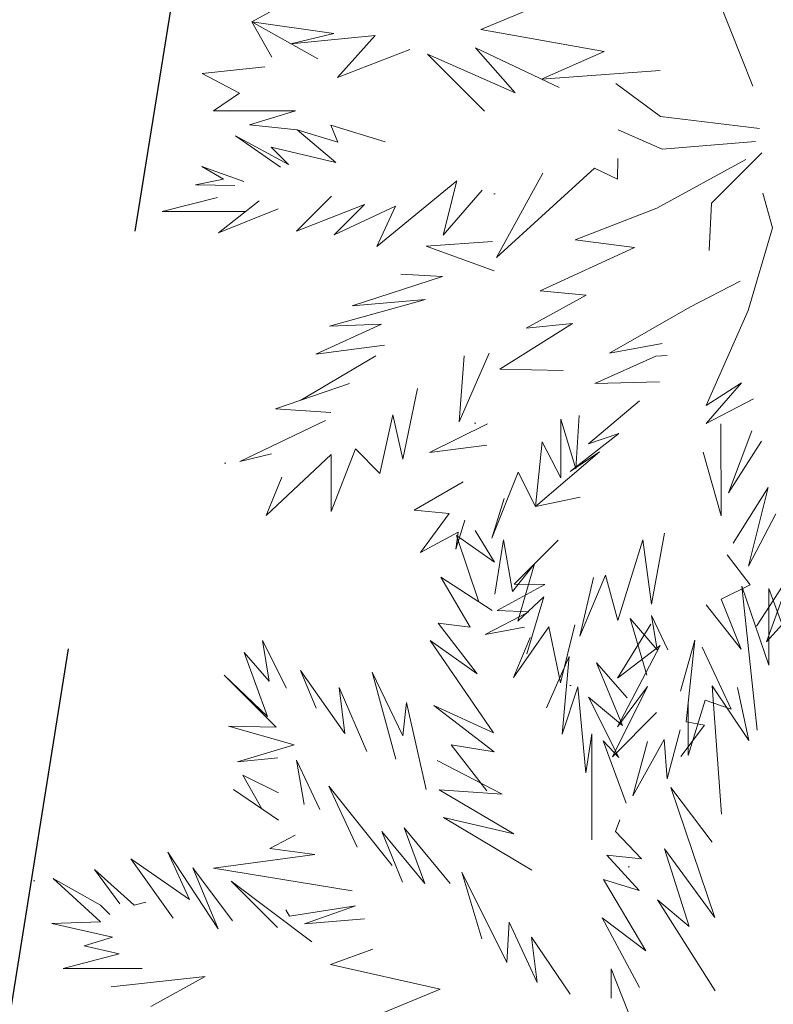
# Model space of a CAD drawing. Header units: millimetres. Extents: x 6487905018 to 6488192500, y 5882180700 to 5882375224.
# Tile 115 of 256: x 6488050880 to 6488051771, y 5882241007 to 5882242171. Entities that reach past the tile are written whole.
import ezdxf
from ezdxf.xclip import XClip

# ---------------------------------------------------------------- set-up
doc = ezdxf.new("R2010")
doc.units = ezdxf.units.MM
doc.header["$MEASUREMENT"] = 0
doc.header["$XCLIPFRAME"] = 2
for name, pattern in [('2X1', [1000, 500, -500]), ('Dashed', [600, 300, -300]), ('Wipeout_Contour', [1000, 0, -1000])]:
    doc.linetypes.add(name, pattern=pattern)
for name, color, linetype, lineweight in [('drzewa_Nr_pióra__154', 94, 'Continuous', 5), ('IE_Nr_pióra__114', 12, 'Continuous', 30), ('teren zielony_Nr_pióra__157', 93, 'Continuous', 0), ('Wymiarowanie_Nr_pióra__1', 7, 'Continuous', 0), ('ZBIORNIK_Nr_pióra__81', 182, 'Continuous', 5)]:
    doc.layers.add(name, color=color, linetype=linetype, lineweight=lineweight)
for name, color, linetype in [('Mapa cyfrowa', 7, 'Continuous'), ('Wymiarowanie', 7, 'Continuous'), ('Zamość 06.10._2_Mapa cyfrowa', 7, 'Continuous')]:
    doc.layers.add(name, color=color, linetype=linetype)
doc.styles.add('GENERATED_STYLE_2', font='txt')
doc.dimstyles.new('GENERATED_STYLE__1', dxfattribs={"dimtxt": 750, "dimasz": 570, "dimexe": 0.18, "dimexo": 0, "dimgap": 0.09, "dimtad": 1, "dimlfac": 0.001, "dimzin": 0, "dimdsep": 46, "dimtxsty": 'GENERATED_STYLE_2', "dimblk": 'ARROWHEAD_11', "dimblk1": 'ARROWHEAD_11', "dimblk2": 'ARROWHEAD_11', "dimcen": 0.09, "dimclrd": 7, "dimclre": 7, "dimclrt": 7, "dimazin": 0, "dimtfac": 1, "dimtdec": 4, "dimtmove": 2, "dimatfit": 3, "dimfxl": 0, "dimtolj": 1, "dimtzin": 0, "dimarcsym": 0})

# ---------------------------------------------------------------- blocks, each defined once
blk = doc.blocks.new('Rysunek_1_2')
at = {"color": 254, "linetype": 'Wipeout_Contour', "lineweight": 0, "ltscale": 70061284114.24681}
blk.add_wipeout([(6487915525.867126, 5882181505.900702), (6488146644.289524, 5882181505.900702), (6488146644.289524, 5882373115.540435), (6488107628.768834, 5882373115.540435), (6488107628.768834, 5882320263.490532), (6488101226.436201, 5882320263.490532), (6488101226.436201, 5882373115.540435), (6487915525.867126, 5882373115.540435)], dxfattribs=at).dxf.layer = 'Zamość 06.10._2_Mapa cyfrowa'
blk = doc.blocks.new('*D75', base_point=(6488045394.921593, 5882250647.102998))
at = {"layer": 'Wymiarowanie_Nr_pióra__1', "linetype": 'Continuous'}
for points in [[(6488060230.552193, 5882248902.391357), (6488060219.134123, 5882248959.793873), (6488060186.61821, 5882249008.457375), (6488060137.954707, 5882249040.973288), (6488060080.552193, 5882249052.391357), (6488060023.149677, 5882249040.973288), (6488059974.486176, 5882249008.457375), (6488059941.970263, 5882248959.793873), (6488059930.552193, 5882248902.391357), (6488059941.970263, 5882248844.988843), (6488059974.486176, 5882248796.32534), (6488060023.149677, 5882248763.809427), (6488060080.552193, 5882248752.391357), (6488060137.954707, 5882248763.809427), (6488060186.61821, 5882248796.32534), (6488060219.134123, 5882248844.988843)], [(6488059031.653335, 5882241782.627208), (6488059020.235264, 5882241840.029723), (6488058987.719352, 5882241888.693226), (6488058939.055849, 5882241921.209138), (6488058881.653335, 5882241932.627208), (6488058824.250819, 5882241921.209138), (6488058775.587317, 5882241888.693226), (6488058743.071404, 5882241840.029723), (6488058731.653335, 5882241782.627208), (6488058743.071404, 5882241725.224693), (6488058775.587317, 5882241676.561191), (6488058824.250819, 5882241644.045279), (6488058881.653335, 5882241632.627208), (6488058939.055849, 5882241644.045279), (6488058987.719352, 5882241676.561191), (6488059020.235264, 5882241725.224693)]]:
    blk.add_hatch(color=256, dxfattribs=at).paths.add_polyline_path(points)
for p, q in [((6488060130.367934, 5882249198.226433), (6488060105.460064, 5882249050.308895)), ((6488059525.861426, 5882248995.795874), (6488059932.634655, 5882248927.299229)), ((6488060228.46973, 5882248877.483486), (6488060635.242959, 5882248808.986841)), ((6488060055.644321, 5882248754.47382), (6488058906.561206, 5882241930.544745))]:
    blk.add_line(p, q, dxfattribs=at)
blk.add_circle((6488060080.552193, 5882248902.391357), 150, dxfattribs=at)
at = {"layer": 'Wymiarowanie_Nr_pióra__1', "insert": (6488059329.541573, 5882245345.779008), "char_height": 750, "attachment_point": 7, "rotation": 80.441619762, "style": 'GENERATED_STYLE_2'}
blk.add_mtext('\\A1;{\\fArial|b1|i0|c238|p38;7,22}', dxfattribs=at)
blk = doc.blocks.new('ARROWHEAD_11')
at = {"color": 0, "linetype": 'Continuous', "lineweight": 0}
blk.add_line((0, 0), (-1, 0), dxfattribs=at)
at = {"color": 0, "linetype": 'Continuous', "lineweight": 0, "const_width": 0.25, "flags": 128}
blk.add_lwpolyline([(-0.125, 0, 1), (0.125, 0, 1)], format="xyb", close=True, dxfattribs=at)
blk = doc.blocks.new('*D76', base_point=(6488045394.921593, 5882250647.102998))
at = {"layer": 'Wymiarowanie_Nr_pióra__1', "linetype": 'Continuous'}
for points in [[(6488059031.653335, 5882241782.627208), (6488059020.235264, 5882241840.029723), (6488058987.719352, 5882241888.693226), (6488058939.055849, 5882241921.209138), (6488058881.653335, 5882241932.627208), (6488058824.250819, 5882241921.209138), (6488058775.587317, 5882241888.693226), (6488058743.071404, 5882241840.029723), (6488058731.653335, 5882241782.627208), (6488058743.071404, 5882241725.224693), (6488058775.587317, 5882241676.561191), (6488058824.250819, 5882241644.045279), (6488058881.653335, 5882241632.627208), (6488058939.055849, 5882241644.045279), (6488058987.719352, 5882241676.561191), (6488059020.235264, 5882241725.224693)], [(6488056482.518495, 5882226644.370366), (6488056471.100425, 5882226701.772881), (6488056438.584512, 5882226750.436383), (6488056389.92101, 5882226782.952296), (6488056332.518495, 5882226794.370366), (6488056275.11598, 5882226782.952296), (6488056226.452477, 5882226750.436383), (6488056193.936564, 5882226701.772881), (6488056182.518495, 5882226644.370366), (6488056193.936564, 5882226586.967852), (6488056226.452477, 5882226538.304349), (6488056275.11598, 5882226505.788436), (6488056332.518495, 5882226494.370366), (6488056389.92101, 5882226505.788436), (6488056438.584512, 5882226538.304349), (6488056471.100425, 5882226586.967852)]]:
    blk.add_hatch(color=256, dxfattribs=at).paths.add_polyline_path(points)
for p, q in [((6488058326.962568, 5882241876.031725), (6488058733.735797, 5882241807.535079)), ((6488059029.570872, 5882241757.719337), (6488059436.344101, 5882241689.222692)), ((6488058856.745463, 5882241634.70967), (6488056357.426366, 5882226792.287904)), ((6488055777.827728, 5882226737.774882), (6488056184.600957, 5882226669.278237)), ((6488056480.436032, 5882226619.462495), (6488056887.209261, 5882226550.96585)), ((6488056307.610623, 5882226496.452828), (6488056282.702753, 5882226348.535291))]:
    blk.add_line(p, q, dxfattribs=at)
for centre in [(6488058881.653335, 5882241782.627208), (6488056332.518495, 5882226644.370366)]:
    blk.add_circle(centre, 150, dxfattribs=at)
at = {"layer": 'Wymiarowanie_Nr_pióra__1', "insert": (6488057604.051624, 5882235098.808304), "char_height": 750, "attachment_point": 7, "rotation": 80.441619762, "style": 'GENERATED_STYLE_2'}
blk.add_mtext('\\A1;{\\fArial|b1|i0|c238|p38;15,35}', dxfattribs=at)

msp = doc.modelspace()

# ---------------------------------------------------------------- block references
at = {"layer": 'Mapa cyfrowa', "color": 22, "linetype": 'Continuous', "lineweight": 5}
ref = msp.add_blockref('Rysunek_1_2', (0, 0), dxfattribs=at)
XClip(ref).set_block_clipping_path([(6487915525.8671264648, 5882181505.9007024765), (6488146644.2895231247, 5882181505.9007024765), (6488146644.2895231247, 5882373115.5404348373), (6488107628.7688331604, 5882373115.5404348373), (6488107628.7688331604, 5882320263.4905319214), (6488101226.4362001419, 5882320263.4905319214), (6488101226.4362001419, 5882373115.5404348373), (6487915525.8671264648, 5882373115.5404348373)])

# ---------------------------------------------------------------- next in the draw order: hatches: boundary and pattern name
at = {"layer": 'teren zielony_Nr_pióra__157', "linetype": 'Continuous'}
h = msp.add_hatch(dxfattribs=at)
h.set_pattern_fill('płyty_kamienne', color=256, style=0, pattern_type=2)
h.set_pattern_definition([(45, (6488045394.9, 5882252147.1), (-477.297, 477.297), [0, -450, 0, -675]), (110, (6488046894.9, 5882252147.1), (634.293, 230.864), [0, -330, 0, -570])])
h.paths.add_polyline_path([(6488047566.699059, 5882255932.5327), (6488045555.029326, 5882243354.950158), (6488046140.947524, 5882232527.375745, 0.2070569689), (6488048206.599371, 5882228254.370432, 0.0243137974), (6488049407.91275, 5882227454.239101, 0.0023663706), (6488049528.889167, 5882227382.669014), (6488050419.958063, 5882227639.987889), (6488050422.409745, 5882227655.31354), (6488050730.000001, 5882229610.000001), (6488051058.251553, 5882231630.009551), (6488051118.989788, 5882232009.688929), (6488053911.431513, 5882249465.456784), (6488055989.23284, 5882262453.952582), (6488056194.365236, 5882263736.503895), (6488052143.069927, 5882263733.65154), (6488050824.942152, 5882255492.308228, 0.0532631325)])

# ---------------------------------------------------------------- next in the draw order: linework, layer by layer
at = {"layer": 'drzewa_Nr_pióra__154', "linetype": 'Continuous'}
for p, q in [((6488051746.619347, 5882242092.442179), (6488051698.641755, 5882242212.80948)), ((6488051154.233522, 5882242168.401219), (6488051218.593257, 5882242203.758471)), ((6488051425.05648, 5882242159.560992), (6488051496.348179, 5882242189.06241)), ((6488051251.340225, 5882242154.624832), (6488051154.233522, 5882242168.401219)), ((6488051178.090209, 5882242126.754613), (6488051154.233522, 5882242168.401219)), ((6488051154.233522, 5882242168.401219), (6488051232.479979, 5882242124.756875)), ((6488051200.671808, 5882242142.626505), (6488051251.340225, 5882242154.624832)), ((6488051300.032396, 5882242152.321799), (6488051200.671808, 5882242142.626505)), ((6488051255.636127, 5882242102.879536), (6488051300.032396, 5882242152.321799)), ((6488051570.707583, 5882242133.452882), (6488051425.05648, 5882242159.560992)), ((6488051341.028734, 5882242135.91009), (6488051255.636127, 5882242102.879536)), ((6488051429.611797, 5882242062.975791), (6488051362.174642, 5882242130.412947)), ((6488051362.174642, 5882242130.412947), (6488051465.803336, 5882242084.478372)), ((6488051465.803336, 5882242084.478372), (6488051418.691517, 5882242137.857715)), ((6488051418.691517, 5882242137.857715), (6488051517.720318, 5882242091.016184)), ((6488051496.955777, 5882242100.838002), (6488051570.707583, 5882242133.452882)), ((6488051095.594704, 5882242107.543998), (6488051169.903846, 5882242115.293856)), ((6488051139.977273, 5882242084.388681), (6488051095.594704, 5882242107.543998)), ((6488051636.978502, 5882242111.120874), (6488051496.955777, 5882242100.838002)), ((6488051637.533939, 5882242056.598347), (6488051584.492577, 5882242095.599349)), ((6488051109.07345, 5882242063.500113), (6488051139.977273, 5882242084.388681)), ((6488051205.949713, 5882242063.500113), (6488051109.07345, 5882242063.500113)), ((6488051151.756147, 5882242046.889639), (6488051205.949713, 5882242063.500113)), ((6488051208.078884, 5882242041.041338), (6488051151.756147, 5882242046.889639)), ((6488051754.536945, 5882242042.557986), (6488051637.533939, 5882242056.598347)), ((6488051253.624136, 5882242002.462028), (6488051208.078884, 5882242041.041338)), ((6488051208.078884, 5882242041.041338), (6488051256.041017, 5882242026.252973)), ((6488051256.041017, 5882242026.252973), (6488051247.802127, 5882242046.458144)), ((6488051247.802127, 5882242046.458144), (6488051311.900995, 5882242026.596522)), ((6488051639.605534, 5882242017.920917), (6488051587.612657, 5882242040.997946)), ((6488051188.217262, 5882241996.80409), (6488051134.952005, 5882242033.818931)), ((6488051134.952005, 5882242033.818931), (6488051197.837965, 5882241999.856851)), ((6488051749.856825, 5882242026.957585), (6488051639.605534, 5882242017.920917)), ((6488051197.837965, 5882241999.856851), (6488051177.261582, 5882242020.436995)), ((6488051177.261582, 5882242020.436995), (6488051253.624136, 5882242002.462028)), ((6488051697.924099, 5882241954.227252), (6488051757.455228, 5882242013.758382)), ((6488051586.589251, 5882241982.661203), (6488051587.175846, 5882242006.814348)), ((6488051633.165827, 5882241948.435568), (6488051738.360337, 5882242005.89578)), ((6488051120.822404, 5882241982.467983), (6488051095.228763, 5882241997.706892)), ((6488051095.228763, 5882241997.706892), (6488051144.882815, 5882241979.650872)), ((6488051443.652159, 5882241889.811342), (6488051559.619285, 5882241995.720293)), ((6488051498.253561, 5882241989.653907), (6488051443.652159, 5882241889.811342)), ((6488051559.619285, 5882241995.720293), (6488051586.589251, 5882241982.661203)), ((6488051087.977465, 5882241975.68577), (6488051120.822404, 5882241982.467983)), ((6488051301.970185, 5882241902.912789), (6488051396.764287, 5882241980.553673)), ((6488051396.764287, 5882241980.553673), (6488051380.372394, 5882241916.513347)), ((6488051134.145432, 5882241975.123241), (6488051087.977465, 5882241975.68577)), ((6488051380.372394, 5882241916.513347), (6488051426.556719, 5882241969.720061)), ((6488051769.870283, 5882241925.16665), (6488051758.405845, 5882241966.157623)), ((6488051048.419092, 5882241944.417697), (6488051113.731691, 5882241960.816138)), ((6488051162.938835, 5882241957.080848), (6488051115.090384, 5882241919.163207)), ((6488051248.704927, 5882241962.497654), (6488051207.32854, 5882241921.121265)), ((6488051694.92447, 5882241898.291527), (6488051697.924099, 5882241954.227252)), ((6488051146.959145, 5882241944.417697), (6488051048.419092, 5882241944.417697)), ((6488051115.090384, 5882241919.163207), (6488051185.696148, 5882241947.5176)), ((6488051207.32854, 5882241921.121265), (6488051287.601847, 5882241952.576538)), ((6488051287.601847, 5882241952.576538), (6488051251.898122, 5882241916.872813)), ((6488051251.898122, 5882241916.872813), (6488051324.376187, 5882241950.541757)), ((6488051324.376187, 5882241950.541757), (6488051301.970185, 5882241902.912789)), ((6488051633.165827, 5882241948.435568), (6488051536.443342, 5882241910.994606)), ((6488051741.245404, 5882241827.314056), (6488051769.870283, 5882241925.16665)), ((6488051360.537275, 5882241903.425191), (6488051439.034391, 5882241908.945889)), ((6488051536.443342, 5882241910.994606), (6488051606.645145, 5882241901.634365)), ((6488051440.84655, 5882241874.235053), (6488051360.537275, 5882241903.425191)), ((6488051606.645145, 5882241901.634365), (6488051495.237988, 5882241850.574089)), ((6488051272.796569, 5882241832.992602), (6488051379.968126, 5882241867.43573)), ((6488051379.968126, 5882241867.43573), (6488051330.518052, 5882241870.433564)), ((6488051672.166829, 5882241831.432562), (6488051731.789307, 5882241861.876208)), ((6488051495.237988, 5882241850.574089), (6488051549.775697, 5882241845.564816)), ((6488051246.107371, 5882241808.765121), (6488051359.776727, 5882241840.166315)), ((6488051359.776727, 5882241840.166315), (6488051272.796569, 5882241832.992602)), ((6488051549.775697, 5882241845.564816), (6488051478.721859, 5882241806.471921)), ((6488051577.004384, 5882241776.83116), (6488051672.166829, 5882241831.432562)), ((6488051691.324121, 5882241714.991171), (6488051741.245404, 5882241827.314056)), ((6488051229.881605, 5882241775.699688), (6488051307.53001, 5882241811.068366)), ((6488051307.53001, 5882241811.068366), (6488051246.107371, 5882241808.765121)), ((6488051533.524322, 5882241812.085493), (6488051447.445304, 5882241757.866023)), ((6488051478.721859, 5882241806.471921), (6488051533.524322, 5882241812.085493)), ((6488051311.254644, 5882241786.300545), (6488051229.881605, 5882241775.699688)), ((6488051639.333939, 5882241788.258397), (6488051577.004384, 5882241776.83116)), ((6488051212.242745, 5882241721.463789), (6488051300.87729, 5882241773.711079)), ((6488051399.35876, 5882241695.600149), (6488051435.040737, 5882241776.83116)), ((6488051405.399976, 5882241773.711079), (6488051399.35876, 5882241695.600149)), ((6488051559.870748, 5882241741.241539), (6488051632.040936, 5882241773.411254)), ((6488051632.040936, 5882241773.411254), (6488051645.193542, 5882241774.20032)), ((6488051447.445304, 5882241757.866023), (6488051522.402982, 5882241756.550638)), ((6488051182.314244, 5882241711.309476), (6488051269.676489, 5882241740.950237)), ((6488051269.676489, 5882241740.950237), (6488051212.242745, 5882241721.463789)), ((6488051332.751756, 5882241651.736784), (6488051350.145115, 5882241735.217833)), ((6488051636.475576, 5882241742.879679), (6488051559.870748, 5882241741.241539)), ((6488051733.060543, 5882241741.791906), (6488051691.324121, 5882241714.991171)), ((6488051691.41672, 5882241693.867951), (6488051733.060543, 5882241741.791906)), ((6488051747.485564, 5882241722.79137), (6488051691.41672, 5882241693.867951)), ((6488051247.835928, 5882241706.629355), (6488051182.314244, 5882241711.309476)), ((6488051552.475616, 5882241669.955324), (6488051612.58977, 5882241720.670432)), ((6488051305.55741, 5882241634.867512), (6488051321.126433, 5882241703.850285)), ((6488051321.126433, 5882241703.850285), (6488051332.751756, 5882241651.736784)), ((6488051519.561149, 5882241629.580162), (6488051519.561149, 5882241698.829155)), ((6488051519.561149, 5882241698.829155), (6488051537.282124, 5882241640.26636)), ((6488051537.282124, 5882241640.26636), (6488051541.393987, 5882241703.071715)), ((6488051140.193162, 5882241648.907872), (6488051241.595767, 5882241697.269115)), ((6488051432.975833, 5882241693.475748), (6488051364.290895, 5882241659.55997)), ((6488051709.013054, 5882241584.545972), (6488051708.790835, 5882241693.404255)), ((6488051530.886945, 5882241636.952019), (6488051588.032965, 5882241681.853763)), ((6488051588.032965, 5882241681.853763), (6488051552.475616, 5882241669.955324)), ((6488051717.844803, 5882241612.028525), (6488051745.588349, 5882241685.047403)), ((6488051248.350504, 5882241589.626349), (6488051276.776373, 5882241663.856707)), ((6488051276.776373, 5882241663.856707), (6488051305.55741, 5882241634.867512)), ((6488051364.290895, 5882241659.55997), (6488051432.345204, 5882241668.386533)), ((6488051489.642139, 5882241595.86651), (6488051497.44234, 5882241672.308474)), ((6488051497.44234, 5882241672.308474), (6488051519.561149, 5882241629.580162)), ((6488051756.845805, 5882241672.870089), (6488051717.844803, 5882241612.028525)), ((6488051177.457661, 5882241658.009263), (6488051140.193162, 5882241648.907872)), ((6488051171.393964, 5882241584.946229), (6488051248.350504, 5882241657.289414)), ((6488051248.350504, 5882241657.289414), (6488051248.350504, 5882241589.626349)), ((6488051489.642139, 5882241595.86651), (6488051565.347131, 5882241660.286111)), ((6488051565.347131, 5882241660.286111), (6488051530.886945, 5882241636.952019)), ((6488051687.76723, 5882241659.828154), (6488051709.013054, 5882241584.545972)), ((6488051189.654993, 5882241630.340377), (6488051171.393964, 5882241584.946229)), ((6488051438.160817, 5882241558.425548), (6488051469.361619, 5882241636.427552)), ((6488051469.361619, 5882241636.427552), (6488051489.642139, 5882241595.86651)), ((6488051404.139847, 5882241624.864263), (6488051346.118452, 5882241591.18639)), ((6488051764.646005, 5882241618.268685), (6488051723.304573, 5882241552.275655)), ((6488051741.554042, 5882241525.153066), (6488051764.646005, 5882241618.268685)), ((6488051452.581743, 5882241605.048507), (6488051438.160817, 5882241558.425548)), ((6488051542.683502, 5882241606.786791), (6488051489.642139, 5882241595.86651)), ((6488051346.118452, 5882241591.18639), (6488051387.791922, 5882241587.592297)), ((6488051387.791922, 5882241587.592297), (6488051353.918653, 5882241541.265107)), ((6488051774.006246, 5882241587.067883), (6488051741.554042, 5882241525.153066)), ((6488051395.391122, 5882241545.248681), (6488051406.192913, 5882241579.615591)), ((6488051353.918653, 5882241541.265107), (6488051398.442232, 5882241565.389123)), ((6488051398.442232, 5882241565.389123), (6488051395.391122, 5882241545.248681)), ((6488051422.57263, 5882241482.953781), (6488051396.327959, 5882241561.615072)), ((6488051396.327959, 5882241561.615072), (6488051441.111237, 5882241529.80502)), ((6488051441.111237, 5882241529.80502), (6488051418.326321, 5882241567.290983)), ((6488051418.326321, 5882241567.290983), (6488051441.111237, 5882241529.80502)), ((6488051626.925667, 5882241480.423544), (6488051642.317308, 5882241564.039763)), ((6488051441.737638, 5882241491.948941), (6488051451.857143, 5882241556.194269)), ((6488051451.857143, 5882241556.194269), (6488051462.608159, 5882241495.245848)), ((6488051464.681499, 5882241503.824145), (6488051516.449193, 5882241555.768888)), ((6488051587.054996, 5882241461.150097), (6488051616.64451, 5882241556.404826)), ((6488051616.64451, 5882241556.404826), (6488051626.925667, 5882241480.423544)), ((6488051743.444983, 5882241503.2237), (6488051716.284762, 5882241538.706641)), ((6488051462.608159, 5882241495.245848), (6488051488.538839, 5882241527.829863)), ((6488051488.538839, 5882241527.829863), (6488051468.908819, 5882241460.287732)), ((6488051412.434882, 5882241453.007986), (6488051377.775994, 5882241512.229462)), ((6488051377.775994, 5882241512.229462), (6488051438.304788, 5882241472.672438)), ((6488051542.197055, 5882241442.354304), (6488051572.590329, 5882241514.697916)), ((6488051558.283903, 5882241511.624346), (6488051542.197055, 5882241442.354304)), ((6488051572.590329, 5882241514.697916), (6488051587.054996, 5882241461.150097)), ((6488051792.726727, 5882241518.426121), (6488051751.077855, 5882241454.343153)), ((6488051762.764118, 5882241435.939228), (6488051792.726727, 5882241518.426121)), ((6488051444.400977, 5882241472.623343), (6488051500.640565, 5882241503.661218)), ((6488051500.640565, 5882241503.661218), (6488051464.681499, 5882241503.824145)), ((6488051709.002799, 5882241485.990663), (6488051743.444983, 5882241503.2237)), ((6488051751.763247, 5882241331.214314), (6488051733.562779, 5882241501.518689)), ((6488051733.562779, 5882241501.518689), (6488051765.470805, 5882241408.209756)), ((6488051468.908819, 5882241460.287732), (6488051499.459121, 5882241488.82886)), ((6488051499.459121, 5882241488.82886), (6488051479.611699, 5882241421.677146)), ((6488051765.470805, 5882241408.209756), (6488051765.470805, 5882241498.602131)), ((6488051765.470805, 5882241498.602131), (6488051785.959489, 5882241443.134748)), ((6488051691.324121, 5882241479.425118), (6488051732.893826, 5882241427.091763)), ((6488051732.893826, 5882241427.091763), (6488051709.002799, 5882241485.990663)), ((6488051803.647007, 5882241480.985158), (6488051762.764118, 5882241435.939228)), ((6488051430.360617, 5882241444.542623), (6488051481.951183, 5882241471.341081)), ((6488051481.951183, 5882241471.341081), (6488051444.400977, 5882241472.623343)), ((6488051633.388914, 5882241426.296511), (6488051626.77156, 5882241466.909059)), ((6488051626.77156, 5882241466.909059), (6488051646.102888, 5882241426.427258)), ((6488051420.863688, 5882241397.951526), (6488051374.655914, 5882241457.628059)), ((6488051374.655914, 5882241457.628059), (6488051412.434882, 5882241453.007986)), ((6488051476.778487, 5882241453.220654), (6488051430.360617, 5882241444.542623)), ((6488051463.519133, 5882241393.79471), (6488051505.413529, 5882241453.505953)), ((6488051505.413529, 5882241453.505953), (6488051519.420568, 5882241387.294543)), ((6488051519.420568, 5882241387.294543), (6488051536.284581, 5882241456.006536)), ((6488051626.21747, 5882241456.547122), (6488051586.706945, 5882241392.823991)), ((6488051621.152067, 5882241396.468183), (6488051601.634044, 5882241463.226636)), ((6488051601.634044, 5882241463.226636), (6488051633.388914, 5882241426.296511)), ((6488051174.817862, 5882241389.364355), (6488051167.170584, 5882241437.347538)), ((6488051167.170584, 5882241437.347538), (6488051195.251305, 5882241381.186095)), ((6488051440.177597, 5882241328.144732), (6488051365.295673, 5882241437.347538)), ((6488051365.295673, 5882241437.347538), (6488051420.863688, 5882241397.951526)), ((6488051483.259114, 5882241440.715976), (6488051463.519133, 5882241393.79471)), ((6488051636.963487, 5882241431.591763), (6488051586.61836, 5882241335.177435)), ((6488051586.706945, 5882241392.823991), (6488051636.963487, 5882241431.591763)), ((6488051661.102172, 5882241377.593128), (6488051678.074793, 5882241437.697279)), ((6488051678.074793, 5882241437.697279), (6488051667.822396, 5882241341.361153)), ((6488051173.099149, 5882241347.646027), (6488051145.330022, 5882241423.307178)), ((6488051145.330022, 5882241423.307178), (6488051174.817862, 5882241389.364355)), ((6488051502.579201, 5882241357.785494), (6488051529.680048, 5882241418.390636)), ((6488051529.680048, 5882241418.390636), (6488051521.299682, 5882241326.584692)), ((6488051720.964883, 5882241356.181952), (6488051686.644001, 5882241429.503836)), ((6488051592.620618, 5882241336.687596), (6488051561.860723, 5882241410.826857)), ((6488051561.860723, 5882241410.826857), (6488051597.973751, 5882241369.418208)), ((6488051182.964628, 5882241335.0891), (6488051121.598327, 5882241396.455401)), ((6488051121.598327, 5882241396.455401), (6488051173.099149, 5882241347.646027)), ((6488051230.530928, 5882241357.531004), (6488051211.83626, 5882241401.702088)), ((6488051211.83626, 5882241401.702088), (6488051264.244301, 5882241327.409609)), ((6488051324.734632, 5882241296.943931), (6488051296.65391, 5882241399.906576)), ((6488051296.65391, 5882241399.906576), (6488051332.779697, 5882241324.765242)), ((6488051709.455028, 5882241232.148218), (6488051698.42533, 5882241383.762236)), ((6488051698.42533, 5882241383.762236), (6488051741.727778, 5882241319.232635)), ((6488051264.244301, 5882241327.409609), (6488051257.459954, 5882241381.757678)), ((6488051257.459954, 5882241381.757678), (6488051290.41375, 5882241306.304172)), ((6488051521.299682, 5882241326.584692), (6488051539.734961, 5882241382.760079)), ((6488051539.734961, 5882241382.760079), (6488051549.08192, 5882241281.041267)), ((6488051622.127337, 5882241383.113767), (6488051580.561275, 5882241300.020509)), ((6488051586.61836, 5882241335.177435), (6488051622.127337, 5882241383.113767)), ((6488051741.727778, 5882241319.232635), (6488051728.617382, 5882241381.657121)), ((6488051728.617382, 5882241381.657121), (6488051741.727778, 5882241319.232635)), ((6488051332.779697, 5882241324.765242), (6488051337.214952, 5882241364.025654)), ((6488051337.214952, 5882241364.025654), (6488051360.615553, 5882241261.063009)), ((6488051440.930584, 5882241305.71841), (6488051369.51829, 5882241360.65141)), ((6488051369.51829, 5882241360.65141), (6488051440.177597, 5882241328.144732)), ((6488051588.034167, 5882241298.975883), (6488051552.286738, 5882241370.306358)), ((6488051552.286738, 5882241370.306358), (6488051592.620618, 5882241336.687596)), ((6488051670.227365, 5882241301.580549), (6488051690.475616, 5882241366.806862)), ((6488051670.227365, 5882241365.190714), (6488051670.227365, 5882241301.580549)), ((6488051690.475616, 5882241366.806862), (6488051720.964883, 5882241356.181952)), ((6488051580.561275, 5882241300.020509), (6488051632.822618, 5882241352.281852)), ((6488051689.333813, 5882241337.164167), (6488051661.703289, 5882241300.064011)), ((6488051667.822396, 5882241341.361153), (6488051689.333813, 5882241337.164167)), ((6488051204.468417, 5882241313.940267), (6488051126.609541, 5882241335.944933)), ((6488051126.609541, 5882241335.944933), (6488051182.964628, 5882241335.0891)), ((6488051549.08192, 5882241281.041267), (6488051556.490428, 5882241326.998819)), ((6488051556.490428, 5882241326.998819), (6488051556.490428, 5882241201.781486)), ((6488051645.523808, 5882241273.93163), (6488051660.566716, 5882241331.679823)), ((6488051137.529821, 5882241293.823851), (6488051204.468417, 5882241313.940267)), ((6488051432.251667, 5882241259.739614), (6488051390.126163, 5882241313.822764)), ((6488051390.126163, 5882241313.822764), (6488051440.930584, 5882241305.71841)), ((6488051596.976604, 5882241245.179333), (6488051569.660924, 5882241318.784492)), ((6488051569.660924, 5882241318.784492), (6488051588.034167, 5882241298.975883)), ((6488051604.962767, 5882241253.65111), (6488051641.96633, 5882241320.310903)), ((6488051622.137455, 5882241317.775632), (6488051604.962767, 5882241253.65111)), ((6488051641.96633, 5882241320.310903), (6488051645.523808, 5882241273.93163)), ((6488051185.145407, 5882241298.679844), (6488051137.529821, 5882241293.823851)), ((6488051216.066607, 5882241243.482764), (6488051207.258533, 5882241295.873041)), ((6488051207.258533, 5882241295.873041), (6488051234.935945, 5882241237.751958)), ((6488051450.244434, 5882241255.700856), (6488051373.321116, 5882241295.518951)), ((6488051166.107786, 5882241238.479885), (6488051143.769982, 5882241278.22345)), ((6488051143.769982, 5882241278.22345), (6488051185.766223, 5882241257.34301)), ((6488051185.834077, 5882241225.085209), (6488051132.849702, 5882241261.063009)), ((6488051132.849702, 5882241261.063009), (6488051166.107786, 5882241238.479885)), ((6488051278.854995, 5882241193.229405), (6488051245.247708, 5882241265.103917)), ((6488051245.247708, 5882241265.103917), (6488051320.189676, 5882241171.540806)), ((6488051464.07379, 5882241208.934596), (6488051375.956053, 5882241260.689286)), ((6488051375.956053, 5882241260.689286), (6488051450.244434, 5882241255.700856)), ((6488051701.841965, 5882241109.948628), (6488051649.584304, 5882241263.562417)), ((6488051649.584304, 5882241263.562417), (6488051698.721884, 5882241198.870914)), ((6488051485.418759, 5882241165.900564), (6488051380.896074, 5882241228.302167)), ((6488051380.896074, 5882241228.302167), (6488051464.07379, 5882241208.934596)), ((6488051589.536516, 5882241225.373347), (6488051584.38332, 5882241211.655212)), ((6488051359.055513, 5882241150.300163), (6488051308.080914, 5882241211.592863)), ((6488051308.080914, 5882241211.592863), (6488051332.534832, 5882241151.860204)), ((6488051388.83144, 5882241150.090255), (6488051334.490044, 5882241215.871944)), ((6488051334.490044, 5882241215.871944), (6488051359.055513, 5882241150.300163)), ((6488051584.38332, 5882241211.655212), (6488051614.893899, 5882241179.363997)), ((6488051175.755965, 5882241191.561319), (6488051205.786737, 5882241207.291724)), ((6488051080.766518, 5882241131.379753), (6488051055.159705, 5882241187.221112)), ((6488051055.159705, 5882241187.221112), (6488051114.441229, 5882241096.738788)), ((6488051228.667325, 5882241184.411136), (6488051175.755965, 5882241191.561319)), ((6488051671.317978, 5882241099.468394), (6488051642.328449, 5882241190.947753)), ((6488051642.328449, 5882241190.947753), (6488051701.841965, 5882241109.948628)), ((6488051061.399866, 5882241109.219108), (6488051011.478583, 5882241179.420912)), ((6488051011.478583, 5882241179.420912), (6488051080.766518, 5882241131.379753)), ((6488051109.137093, 5882241168.08462), (6488051228.667325, 5882241184.411136)), ((6488051614.893899, 5882241179.363997), (6488051573.870698, 5882241183.669943)), ((6488051573.870698, 5882241183.669943), (6488051612.449411, 5882241141.69344)), ((6488050998.167458, 5882241126.130758), (6488050968.526696, 5882241166.6918)), ((6488050968.526696, 5882241166.6918), (6488051015.229, 5882241124.569876)), ((6488051114.441229, 5882241096.738788), (6488051084.800467, 5882241168.500631)), ((6488051084.800467, 5882241168.500631), (6488051131.601669, 5882241106.099028)), ((6488051272.998464, 5882241141.510034), (6488051109.137093, 5882241168.08462)), ((6488051455.777998, 5882241056.697759), (6488051402.81459, 5882241163.399172)), ((6488051402.81459, 5882241163.399172), (6488051426.137237, 5882241084.77848)), ((6488050975.572169, 5882241104.762515), (6488050919.436218, 5882241156.02031)), ((6488050919.436218, 5882241156.02031), (6488050975.421047, 5882241124.381103)), ((6488051184.643032, 5882241098.298827), (6488051130.04163, 5882241152.90023)), ((6488051130.04163, 5882241152.90023), (6488051225.204074, 5882241081.138387)), ((6488051612.449411, 5882241141.69344), (6488051570.162601, 5882241154.829671)), ((6488051570.162601, 5882241154.829671), (6488051620.083883, 5882241070.587507)), ((6488051015.229, 5882241124.569876), (6488051029.08143, 5882241128.043285)), ((6488051702.173088, 5882241023.170614), (6488051633.834207, 5882241130.779679)), ((6488051633.834207, 5882241130.779679), (6488051671.317978, 5882241099.468394)), ((6488050975.421047, 5882241124.381103), (6488050986.531249, 5882241113.375775)), ((6488051199.075122, 5882241111.508594), (6488051194.709489, 5882241118.989432)), ((6488051194.709489, 5882241118.989432), (6488051199.075122, 5882241111.508594)), ((6488051276.875066, 5882241123.62887), (6488051199.075122, 5882241111.508594)), ((6488051216.556673, 5882241102.267516), (6488051276.875066, 5882241123.62887)), ((6488050917.876179, 5882241102.978948), (6488050975.572169, 5882241104.762515)), ((6488051287.377278, 5882241108.319795), (6488051216.556673, 5882241102.267516)), ((6488051458.433607, 5882241104.501078), (6488051455.777998, 5882241056.697759)), ((6488051491.65892, 5882241033.297157), (6488051458.433607, 5882241104.501078)), ((6488051620.083883, 5882241070.587507), (6488051568.602561, 5882241109.588509)), ((6488051568.602561, 5882241109.588509), (6488051612.693, 5882241027.169107)), ((6488050989.502884, 5882241086.513046), (6488050917.876179, 5882241102.978948)), ((6488050956.022246, 5882241076.380206), (6488050989.502884, 5882241086.513046)), ((6488051530.659922, 5882241019.256797), (6488051485.074929, 5882241086.599133)), ((6488051485.074929, 5882241086.599133), (6488051491.65892, 5882241033.297157)), ((6488050997.404037, 5882241066.848391), (6488050956.022246, 5882241076.380206)), ((6488051247.257802, 5882241054.277793), (6488051297.234642, 5882241072.386386)), ((6488050931.311212, 5882241049.572978), (6488050997.404037, 5882241066.848391)), ((6488051024.886446, 5882241049.572978), (6488050931.311212, 5882241049.572978)), ((6488051376.993841, 5882241025.357614), (6488051247.257802, 5882241054.277793)), ((6488051579.287417, 5882241049.104683), (6488051579.021164, 5882241014.576676)), ((6488051627.265009, 5882240928.737382), (6488051579.287417, 5882241049.104683)), ((6488051099.238919, 5882241040.053675), (6488050988.077982, 5882241028.097024)), ((6488051034.879185, 5882241004.696423), (6488051099.238919, 5882241040.053675)), ((6488051305.702143, 5882240995.856195), (6488051376.993841, 5882241025.357614))]:
    msp.add_line(p, q, dxfattribs=at)
at = {"layer": 'IE_Nr_pióra__114', "linetype": '2X1'}
msp.add_line((6488051411.1074, 5882244389.687685), (6488050439.069587, 5882238313.404606), dxfattribs=at)
at = {"layer": 'ZBIORNIK_Nr_pióra__81', "linetype": 'Dashed'}
msp.add_arc((6488047145.429811, 5882245229.306682), 6449.999996, 191.9705240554, 328.9127154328, dxfattribs=at)

# ---------------------------------------------------------------- next in the draw order: dimensions: what is measured, and where the dimension line sits
at = {"layer": 'Wymiarowanie', "linetype": 'Continuous'}
for base, p1, p2, picture, middle in [((6488058881.653335, 5882241782.627208), (6488048103.552583, 5882250919.201304), (6488046904.653725, 5882243799.437155), '*D75', (6488059125.421187, 5882246391.914792)), ((6488056332.518495, 5882226644.370366), (6488046904.653725, 5882243799.437155), (6488050419.958063, 5882227639.987889), '*D76', (6488057447.184584, 5882236425.562146))]:
    dim = msp.add_linear_dim(base=base, p1=p1, p2=p2, angle=260.441619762, dimstyle='GENERATED_STYLE__1', dxfattribs=at)
    dim.commit()
    dim.dimension.update_dxf_attribs({"geometry": picture, "text_midpoint": middle, "dimtype": 160, "text_rotation": 80.441619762})

doc.saveas('drawing.dxf')
